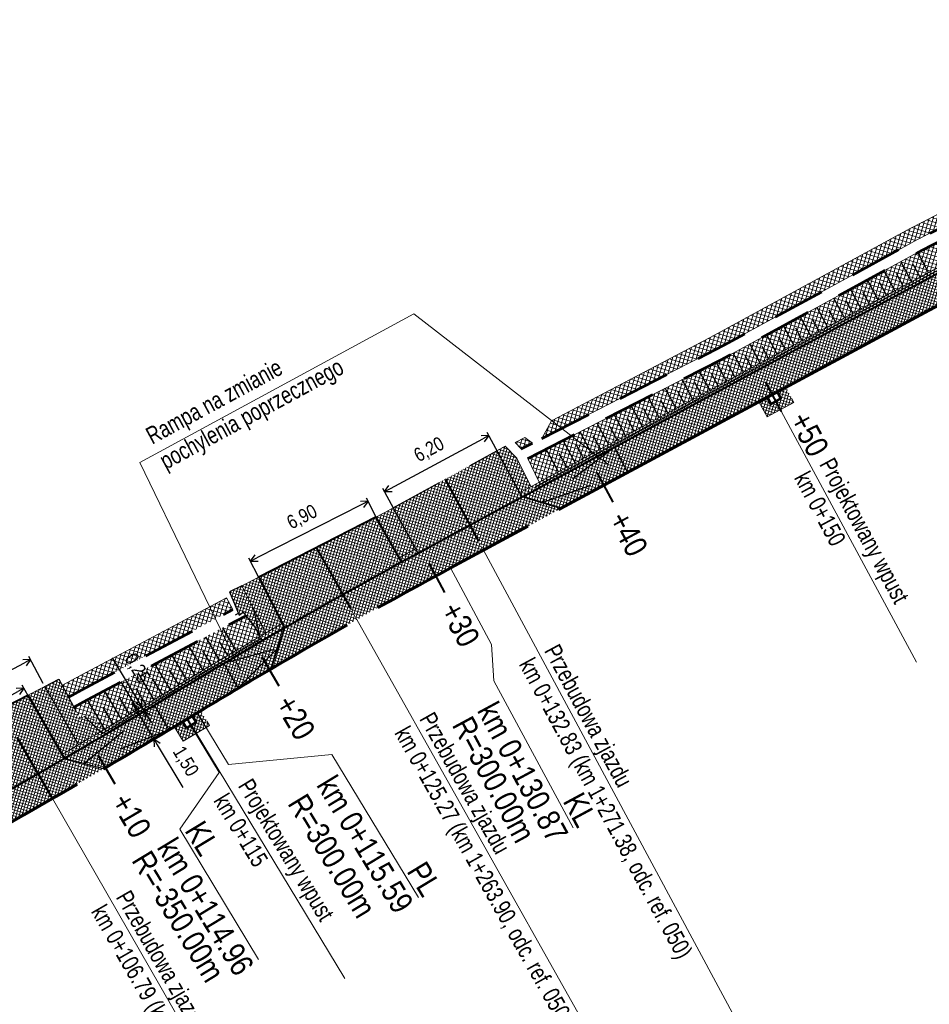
# Model space of a CAD drawing. Header units: metres. Extents: x 7437418 to 7437771, y 5556617 to 5556935.
# Tile 4 of 7: x 7437612 to 7437660, y 5556718 to 5556770. Entities that reach past the tile are written whole.
import ezdxf

# ---------------------------------------------------------------- set-up
doc = ezdxf.new("R2010")
doc.units = ezdxf.units.M
doc.header["$MEASUREMENT"] = 0
for name, pattern in [('DGN Style 2', [4.597421, 2.758453, -1.838968]), ('DGN Style 3', [6.436389, 4.597421, -1.838968]), ('DGN Style 4', [7.360471, 3.677937, -1.838968, 0.004597, -1.838968])]:
    doc.linetypes.add(name, pattern=pattern)
doc.layers.get('0').update_dxf_attribs({"color": 250})
for name, color, linetype, lineweight in [('!!_robocza', 2, 'Continuous', 30), ('D_balustrada', 6, 'Continuous', 30), ('D_kilometraz', 1, 'Continuous', 40), ('D_krawedz swobodna jezdni', 7, 'DGN Style 2', 30), ('D_kraweznik', 7, 'Continuous', 70), ('D_kraweznik obnizony', 7, 'DGN Style 3', 70), ('D_obrzeze', 7, 'Continuous', 40), ('D_odwodnienie liniowe_wpust', 5, 'Continuous', 53), ('D_opis trasy', 7, 'Continuous', 13), ('D_opisy', 7, 'Continuous', 13), ('D_osie', 1, 'DGN Style 4', 40), ('D_plantowanie', 102, 'DGN Style 2', 30), ('D_pobocze', 7, 'Continuous', 13), ('D_rampa', 7, 'DGN Style 2', 30), ('D_sciek kolejowy', 5, 'DGN Style 2', 53), ('D_skarpa umocnienie', 9, 'Continuous', 0), ('D_skarpa-symbol', 7, 'Continuous', 30), ('D_wymiary', 7, 'Continuous', 13), ('D_zakres', 7, 'DGN Style 2', 13), ('DS_chodniki', 4, 'Continuous', 0), ('DS_nawierzchnia bitumiczna odtworzenie', 252, 'Continuous', 0), ('DS_pobocze', 1, 'Continuous', 0), ('DS_zjazdy kostka', 30, 'Continuous', 0), ('DS_zjazdy kruszywo', 2, 'Continuous', 0)]:
    doc.layers.add(name, color=color, linetype=linetype, lineweight=lineweight)
doc.layers.add('DS_niwelowanie', color=7, linetype='Continuous', lineweight=0, true_color=0x009c00)
doc.styles.add('ROMANS', font='arial.ttf', dxfattribs={"width": 0.8})
doc.styles.get("Standard").update_dxf_attribs({"font": 'txt.shx', "width": 0.75})
doc.styles.add('Style-Arial Narrow', font='ARIALN.TTF')
doc.dimstyles.new('1-500', dxfattribs={"dimscale": 10, "dimtxt": 0.1, "dimasz": 0.07, "dimexe": 0, "dimexo": 0, "dimgap": 0.05, "dimtad": 1, "dimdec": 1, "dimzin": 0, "dimtxsty": 'ROMANS', "dimcen": 0.1, "dimclrt": 256, "dimadec": 0, "dimazin": 0, "dimtfac": 0.666667, "dimtdec": 1, "dimtofl": 0, "dimtmove": 1, "dimatfit": 2, "dimfxl": 1, "dimtolj": 1, "dimtzin": 0, "dimarcsym": 0})

# ---------------------------------------------------------------- blocks, each defined once
blk = doc.blocks.new('TerminatorOpen')
at = {"color": 0, "linetype": 'ByBlock', "lineweight": -2}
for q in [(-1, 0.5), (-1, 0), (-1, -0.5)]:
    blk.add_line((0, 0), q, dxfattribs=at)
blk = doc.blocks.new('*D3')
at = {"layer": 'D_wymiary', "color": 0, "lineweight": -2}
for p, q in [((7437618.546, 5556733.961), (7437618.361, 5556734.27)), ((7437618.676, 5556733.619), (7437618.576, 5556733.559)), ((7437618.731, 5556733.652), (7437619.501, 5556732.365)), ((7437619.447, 5556732.332), (7437619.347, 5556732.272)), ((7437619.686, 5556732.056), (7437621.022, 5556729.825))]:
    blk.add_line(p, q, dxfattribs=at)
at = {"layer": 'Defpoints', "color": 0}
for p in [(7437618.731, 5556733.652), (7437618.831, 5556733.712), (7437619.601, 5556732.425)]:
    blk.add_point(p, dxfattribs=at)
at = {"layer": 'D_wymiary', "color": 0, "lineweight": -2, "xscale": 0.36, "yscale": 0.36, "zscale": 0.36}
for p, rotation in [((7437618.731, 5556733.652), 300.9093945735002), ((7437619.501, 5556732.365), 120.9093945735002)]:
    blk.add_blockref('TerminatorOpen', p, dxfattribs=dict(at, rotation=rotation))
at = {"layer": 'D_wymiary', "insert": (7437621.138, 5556731.174), "char_height": 0.72, "attachment_point": 5, "rotation": 300.9094, "style": 'Style-Arial Narrow'}
blk.add_mtext('1,50', dxfattribs=at)
blk = doc.blocks.new('*D7')
at = {"layer": 'D_wymiary', "color": 0, "lineweight": -2}
for p, q in [((7437618.704, 5556734.347), (7437617.349, 5556736.606)), ((7437618.853, 5556734.016), (7437618.735, 5556733.946)), ((7437618.981, 5556733.802), (7437618.864, 5556733.732)), ((7437619.018, 5556733.824), (7437618.89, 5556734.039)), ((7437619.203, 5556733.515), (7437619.389, 5556733.207))]:
    blk.add_line(p, q, dxfattribs=at)
at = {"layer": 'Defpoints', "color": 0}
for p in [(7437619.007, 5556734.109), (7437619.018, 5556733.824), (7437619.136, 5556733.895)]:
    blk.add_point(p, dxfattribs=at)
at = {"layer": 'D_wymiary', "color": 0, "lineweight": -2, "xscale": 0.36, "yscale": 0.36, "zscale": 0.36}
for p, rotation in [((7437618.89, 5556734.039), 300.9678486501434), ((7437619.018, 5556733.824), 120.9678486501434)]:
    blk.add_blockref('TerminatorOpen', p, dxfattribs=dict(at, rotation=rotation))
at = {"layer": 'D_wymiary', "insert": (7437618.609, 5556736.046), "char_height": 0.72, "attachment_point": 5, "rotation": 300.9678, "style": 'Style-Arial Narrow'}
blk.add_mtext('0,25', dxfattribs=at)
blk = doc.blocks.new('*D9')
at = {"layer": 'D_wymiary', "color": 0, "lineweight": -2}
for p, q in [((7437631.179, 5556743.903), (7437630.639, 5556744.965)), ((7437630.4, 5556744.641), (7437624.892, 5556741.84)), ((7437625.029, 5556740.775), (7437624.489, 5556741.837))]:
    blk.add_line(p, q, dxfattribs=at)
at = {"layer": 'Defpoints', "color": 0}
for p in [(7437631.261, 5556743.743), (7437624.571, 5556741.676), (7437625.111, 5556740.615)]:
    blk.add_point(p, dxfattribs=at)
at = {"layer": 'D_wymiary', "color": 0, "lineweight": -2, "xscale": 0.36, "yscale": 0.36, "zscale": 0.36}
for p, rotation in [((7437630.721, 5556744.805), 26.9605291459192), ((7437624.571, 5556741.676), 206.9605291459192)]:
    blk.add_blockref('TerminatorOpen', p, dxfattribs=dict(at, rotation=rotation))
at = {"layer": 'D_wymiary', "insert": (7437627.287, 5556743.947), "char_height": 0.72, "attachment_point": 5, "rotation": 26.9605, "style": 'Style-Arial Narrow'}
blk.add_mtext('6,90', dxfattribs=at)
blk = doc.blocks.new('*D10')
at = {"layer": 'D_wymiary', "color": 0, "lineweight": -2}
for p, q in [((7437631.9, 5556745.48), (7437636.72, 5556748.076)), ((7437637.505, 5556747.379), (7437636.952, 5556748.405)), ((7437632.05, 5556744.441), (7437631.497, 5556745.468))]:
    blk.add_line(p, q, dxfattribs=at)
at = {"layer": 'Defpoints', "color": 0}
for p in [(7437637.037, 5556748.247), (7437637.59, 5556747.22), (7437632.135, 5556744.283)]:
    blk.add_point(p, dxfattribs=at)
at = {"layer": 'D_wymiary', "color": 0, "lineweight": -2, "xscale": 0.36, "yscale": 0.36, "zscale": 0.36}
for p, rotation in [((7437637.037, 5556748.247), 28.30396688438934), ((7437631.583, 5556745.309), 208.3039668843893)]:
    blk.add_blockref('TerminatorOpen', p, dxfattribs=dict(at, rotation=rotation))
at = {"layer": 'D_wymiary', "insert": (7437633.934, 5556747.476), "char_height": 0.72, "attachment_point": 5, "rotation": 28.304, "style": 'Style-Arial Narrow'}
blk.add_mtext('6,20', dxfattribs=at)
blk = doc.blocks.new('*D11')
at = {"layer": 'D_wymiary', "color": 0, "lineweight": -2}
for p, q in [((7437612.925, 5556734.621), (7437612.622, 5556735.178)), ((7437610.268, 5556733.69), (7437612.392, 5556734.847)), ((7437610.169, 5556733.119), (7437609.865, 5556733.676))]:
    blk.add_line(p, q, dxfattribs=at)
at = {"layer": 'Defpoints', "color": 0}
for p in [(7437612.708, 5556735.019), (7437613.011, 5556734.463), (7437610.255, 5556732.961)]:
    blk.add_point(p, dxfattribs=at)
at = {"layer": 'D_wymiary', "color": 0, "lineweight": -2, "xscale": 0.36, "yscale": 0.36, "zscale": 0.36}
for p, rotation in [((7437612.708, 5556735.019), 28.57741465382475), ((7437609.952, 5556733.518), 208.5774146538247)]:
    blk.add_blockref('TerminatorOpen', p, dxfattribs=dict(at, rotation=rotation))
at = {"layer": 'D_wymiary', "insert": (7437610.982, 5556734.908), "char_height": 0.72, "attachment_point": 5, "rotation": 28.5774, "style": 'Style-Arial Narrow'}
blk.add_mtext('3.15', dxfattribs=at)
blk = doc.blocks.new('*D14')
at = {"layer": 'D_wymiary', "color": 0, "lineweight": -2}
for p, q in [((7437613.715, 5556735.27), (7437612.972, 5556736.682)), ((7437608.82, 5556734.294), (7437612.737, 5556736.355)), ((7437609.161, 5556732.874), (7437608.418, 5556734.286))]:
    blk.add_line(p, q, dxfattribs=at)
at = {"layer": 'Defpoints', "color": 0}
for p in [(7437613.056, 5556736.523), (7437613.799, 5556735.11), (7437609.245, 5556732.714)]:
    blk.add_point(p, dxfattribs=at)
at = {"layer": 'D_wymiary', "color": 0, "lineweight": -2, "xscale": 0.36, "yscale": 0.36, "zscale": 0.36}
for p, rotation in [((7437613.056, 5556736.523), 27.75115635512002), ((7437608.502, 5556734.127), 207.75115635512)]:
    blk.add_blockref('TerminatorOpen', p, dxfattribs=dict(at, rotation=rotation))
at = {"layer": 'D_wymiary', "insert": (7437610.41, 5556736.026), "char_height": 0.72, "attachment_point": 5, "rotation": 27.7512, "style": 'Style-Arial Narrow'}
blk.add_mtext('5,15', dxfattribs=at)

msp = doc.modelspace()

# ---------------------------------------------------------------- hatches: boundary and pattern name
at = {"layer": 'D_skarpa umocnienie'}
h = msp.add_hatch(dxfattribs=at)
h.set_pattern_fill('CROSSHATCH', color=256, style=0, pattern_type=2)
h.set_pattern_definition([(73.46674, (7437663.61192, 5556760.94386), (-0.191731, 0.0569144), []), (343.46675, (7437663.61192, 5556760.94386), (0.0569144, 0.191731), [])])
h.paths.add_polyline_path([(7437669.775, 5556764.572), (7437669.359, 5556764.349), (7437659.122, 5556759.106), (7437658.67, 5556758.863), (7437649.01, 5556753.593), (7437648.583, 5556753.36), (7437640.323, 5556749.023), (7437639.812, 5556748.094), (7437648.91, 5556752.741), (7437649.345, 5556752.978), (7437659.003, 5556758.248), (7437659.447, 5556758.485), (7437669.684, 5556763.729), (7437670.117, 5556763.962), (7437677.065, 5556768.025), (7437676.733, 5556768.641)])
h = msp.add_hatch(dxfattribs=at)
h.set_pattern_fill('CROSSHATCH', color=256, style=0, pattern_type=2)
h.set_pattern_definition([(73.46674, (7437663.94179, 5556759.0809), (-0.191731, 0.0569144), []), (343.46675, (7437663.94179, 5556759.0809), (0.0569144, 0.191731), [])])
h.paths.add_polyline_path([(7437670.411, 5556763.438), (7437669.963, 5556763.198), (7437659.725, 5556757.954), (7437659.288, 5556757.72), (7437649.633, 5556752.451), (7437649.19, 5556752.21), (7437639.075, 5556747.044), (7437639.68, 5556745.808), (7437677.935, 5556766.41), (7437677.35, 5556767.496)])
h = msp.add_hatch(dxfattribs=at)
h.set_pattern_fill('CROSSHATCH', color=256, style=0, pattern_type=2)
h.set_pattern_definition([(73.467, (7437638.9123, 5556747.80542), (-0.19173, 0.056914), []), (343.467, (7437638.9123, 5556747.80542), (0.056914, 0.19173), [])])
h.paths.add_polyline_path([(7437638.921, 5556748.147), (7437638.412, 5556747.885), (7437638.736, 5556747.545), (7437639.318, 5556747.842)])
h = msp.add_hatch(dxfattribs=at)
h.set_pattern_fill('CROSSHATCH', color=256, style=0, pattern_type=2)
h.set_pattern_definition([(73.4667, (7437620.09545, 5556737.53504), (-0.191731, 0.0569144), []), (343.4667, (7437620.09545, 5556737.53504), (0.0569144, 0.191731), [])])
h.paths.add_polyline_path([(7437615.739, 5556734.942), (7437623.64, 5556739.135), (7437623.312, 5556739.753), (7437615.405, 5556735.557), (7437614.717, 5556735.173), (7437615.047, 5556734.556)])
h = msp.add_hatch(dxfattribs=at)
h.set_pattern_fill('CROSSHATCH', color=256, style=0, pattern_type=2)
h.set_pattern_definition([(73.4667, (7437617.34012, 5556734.04697), (-0.191731, 0.0569144), []), (343.4667, (7437617.34012, 5556734.04697), (0.0569144, 0.191731), [])])
h.paths.add_polyline_path([(7437616.951, 5556732.885, 0.002825), (7437620.327, 5556734.905), (7437620.865, 5556735.231, -0.004031), (7437625.046, 5556737.719), (7437624.844, 5556738.152), (7437624.318, 5556738.816), (7437616.026, 5556734.415), (7437615.33, 5556734.027), (7437615.646, 5556733.437), (7437615.866, 5556733.554), (7437616.087, 5556733.672)])
at = {"layer": 'DS_chodniki'}
h = msp.add_hatch(dxfattribs=at)
h.set_pattern_fill('CROSSHATCH', color=256, style=0, pattern_type=2)
h.set_pattern_definition([(73.46674, (7437667.05196, 5556759.3903), (-0.1437982, 0.0426858), []), (343.46675, (7437667.05196, 5556759.3903), (0.0426858, 0.1437982), [])])
h.paths.add_polyline_path([(7437684.009, 5556769.397), (7437638.768, 5556745.033), (7437640.8, 5556744.423), (7437651.173, 5556750.01), (7437651.613, 5556750.247), (7437652.141, 5556750.531), (7437652.582, 5556750.768), (7437678.765, 5556764.869, 0.109552)])
h = msp.add_hatch(dxfattribs=at)
h.set_pattern_fill('CROSSHATCH', color=256, style=0, pattern_type=2)
h.set_pattern_definition([(73.4667, (7437618.72643, 5556732.85303), (-0.1437982, 0.0426858), []), (343.4667, (7437618.72643, 5556732.85303), (0.0426858, 0.1437982), [])])
h.paths.add_polyline_path([(7437621.772, 5556733.735, -0.003761), (7437625.649, 5556736.045), (7437626.346, 5556738.186, 0.005157), (7437620.995, 5556735.017), (7437620.457, 5556734.691, -0.004697), (7437614.826, 5556731.35), (7437616.872, 5556730.808, 0.00345), (7437621.022, 5556733.28), (7437621.234, 5556733.409), (7437621.267, 5556733.428), (7437621.523, 5556733.584)])
at = {"layer": 'DS_nawierzchnia bitumiczna odtworzenie'}
h = msp.add_hatch(dxfattribs=at)
h.set_pattern_fill('CROSSHATCH', color=256, style=0, pattern_type=2)
h.set_pattern_definition([(73.467, (7437651.7293, 5556749.65861), (-0.143798, 0.042686), []), (343.467, (7437651.7293, 5556749.65861), (0.042686, 0.143798), [])])
h.paths.add_polyline_path([(7437652.141, 5556750.531), (7437652.331, 5556750.179), (7437651.803, 5556749.895), (7437651.613, 5556750.247), (7437651.173, 5556750.01), (7437651.6, 5556749.217), (7437653.008, 5556749.976), (7437652.582, 5556750.768)])
h = msp.add_hatch(dxfattribs=at)
h.set_pattern_fill('CROSSHATCH', color=256, style=0, pattern_type=2)
h.set_pattern_definition([(73.467, (7437622.13921, 5556733.07704), (-0.143798, 0.042686), []), (343.467, (7437622.13921, 5556733.07704), (0.042686, 0.143798), [])])
h.paths.add_polyline_path([(7437620.582, 5556733.014), (7437621.049, 5556732.244), (7437622.417, 5556733.073), (7437621.951, 5556733.843, 0.000174), (7437621.772, 5556733.735), (7437621.523, 5556733.584), (7437621.523, 5556733.584), (7437621.731, 5556733.242), (7437621.217, 5556732.931), (7437621.01, 5556733.273), (7437621.01, 5556733.273, -0.000357)])
at = {"layer": 'DS_niwelowanie'}
h = msp.add_hatch(dxfattribs=at)
h.set_pattern_fill('CROSSHATCH', color=256, style=0, pattern_type=2)
h.set_pattern_definition([(73.467, (7437624.73887, 5556738.88481), (-0.143798, 0.042686), []), (343.467, (7437624.73887, 5556738.88481), (0.042686, 0.143798), [])])
h.paths.add_polyline_path([(7437625.367, 5556737.907), (7437624.106, 5556740.385), (7437623.471, 5556740.06), (7437623.98, 5556738.84), (7437624.176, 5556738.995), (7437624.844, 5556738.152), (7437625.046, 5556737.719, -0.000308)])
h = msp.add_hatch(dxfattribs=at)
h.set_pattern_fill('CROSSHATCH', color=256, style=0, pattern_type=2)
h.set_pattern_definition([(73.467, (7437615.52929, 5556732.68103), (-0.143798, 0.042686), []), (343.467, (7437615.52929, 5556732.68103), (0.042686, 0.143798), [])])
h.paths.add_polyline_path([(7437616.951, 5556732.885), (7437616.087, 5556733.672), (7437615.646, 5556733.437), (7437614.546, 5556735.493), (7437613.799, 5556735.11), (7437615.564, 5556732.07, 0.001155)])
at = {"layer": 'DS_pobocze'}
h = msp.add_hatch(dxfattribs=at)
h.set_pattern_fill('CROSSHATCH', color=256, style=0, pattern_type=2)
h.set_pattern_definition([(73.46674, (7437668.93906, 5556761.49754), (-0.1437982, 0.0426858), []), (343.46675, (7437668.93906, 5556761.49754), (0.0426858, 0.1437982), [])])
h.paths.add_polyline_path([(7437638.768, 5556745.033), (7437684.009, 5556769.397), (7437683.89, 5556769.617), (7437679.419, 5556767.209), (7437678.979, 5556766.972), (7437678.538, 5556766.734), (7437678.098, 5556766.497), (7437677.658, 5556766.26), (7437677.218, 5556766.023), (7437676.777, 5556765.786), (7437676.337, 5556765.549), (7437675.897, 5556765.312), (7437675.457, 5556765.075), (7437675.017, 5556764.838), (7437674.576, 5556764.601), (7437674.136, 5556764.364), (7437673.696, 5556764.127), (7437673.256, 5556763.89), (7437672.815, 5556763.652), (7437672.375, 5556763.415), (7437671.935, 5556763.178), (7437671.495, 5556762.941), (7437671.055, 5556762.704), (7437670.614, 5556762.467), (7437670.174, 5556762.23), (7437669.734, 5556761.993), (7437669.294, 5556761.756), (7437668.853, 5556761.519), (7437668.413, 5556761.282), (7437667.973, 5556761.045), (7437667.533, 5556760.808), (7437667.093, 5556760.571), (7437666.652, 5556760.333), (7437666.212, 5556760.096), (7437665.772, 5556759.859), (7437665.332, 5556759.622), (7437664.891, 5556759.385), (7437664.451, 5556759.148), (7437664.011, 5556758.911), (7437663.571, 5556758.674), (7437663.131, 5556758.437), (7437662.69, 5556758.2), (7437662.25, 5556757.963), (7437661.81, 5556757.726), (7437661.37, 5556757.489), (7437660.929, 5556757.251), (7437660.489, 5556757.014), (7437660.049, 5556756.777), (7437659.609, 5556756.54), (7437659.169, 5556756.303), (7437658.728, 5556756.066), (7437658.288, 5556755.829), (7437657.848, 5556755.592), (7437657.408, 5556755.355), (7437656.967, 5556755.118), (7437656.527, 5556754.881), (7437656.087, 5556754.644), (7437655.647, 5556754.407), (7437655.207, 5556754.169), (7437654.766, 5556753.932), (7437654.326, 5556753.695), (7437653.886, 5556753.458), (7437653.446, 5556753.221), (7437653.005, 5556752.984), (7437652.565, 5556752.747), (7437652.125, 5556752.51), (7437651.685, 5556752.273), (7437651.245, 5556752.036), (7437650.804, 5556751.799), (7437650.364, 5556751.562), (7437649.924, 5556751.325), (7437649.484, 5556751.088), (7437649.043, 5556750.85), (7437648.603, 5556750.613), (7437648.163, 5556750.376), (7437647.723, 5556750.139), (7437647.283, 5556749.902), (7437646.842, 5556749.665), (7437646.402, 5556749.428), (7437645.962, 5556749.191), (7437645.522, 5556748.954), (7437645.081, 5556748.717), (7437644.641, 5556748.48), (7437644.201, 5556748.243), (7437643.761, 5556748.006), (7437643.321, 5556747.768), (7437642.88, 5556747.531), (7437642.44, 5556747.294), (7437642, 5556747.057), (7437641.56, 5556746.82), (7437641.119, 5556746.583), (7437640.679, 5556746.346), (7437639.24, 5556745.571), (7437638.65, 5556745.253)])
h = msp.add_hatch(dxfattribs=at)
h.set_pattern_fill('CROSSHATCH', color=256, style=0, pattern_type=2)
h.set_pattern_definition([(73.467, (7437638.46853, 5556745.9911), (-0.143798, 0.042686), []), (343.467, (7437638.46853, 5556745.9911), (0.042686, 0.143798), [])])
h.paths.add_polyline_path([(7437638.512, 5556747.055), (7437637.903, 5556747.694), (7437637.465, 5556747.453), (7437638.65, 5556745.253), (7437639.24, 5556745.571)])
h = msp.add_hatch(dxfattribs=at)
h.set_pattern_fill('CROSSHATCH', color=256, style=0, pattern_type=2)
h.set_pattern_definition([(73.467, (7437632.11164, 5556742.76442), (-0.143798, 0.042686), []), (343.467, (7437632.11164, 5556742.76442), (0.042686, 0.143798), [])])
h.paths.add_polyline_path([(7437632.338, 5556741.846, -0.00082), (7437633.206, 5556742.319), (7437632.038, 5556744.461), (7437631.6, 5556744.22), (7437631.127, 5556743.978)])
h = msp.add_hatch(dxfattribs=at)
h.set_pattern_fill('CROSSHATCH', color=256, style=0, pattern_type=2)
h.set_pattern_definition([(73.467, (7437632.68367, 5556741.9219), (-0.143798, 0.042686), []), (343.467, (7437632.68367, 5556741.9219), (0.042686, 0.143798), [])])
h.paths.add_polyline_path([(7437632.461, 5556741.628, -0.000817), (7437633.326, 5556742.1), (7437633.326, 5556742.1), (7437633.206, 5556742.319, 0.00082), (7437632.338, 5556741.846)])
h = msp.add_hatch(dxfattribs=at)
h.set_pattern_fill('CROSSHATCH', color=256, style=0, pattern_type=2)
h.set_pattern_definition([(73.467, (7437625.4091, 5556738.72291), (-0.143798, 0.042686), []), (343.467, (7437625.4091, 5556738.72291), (0.042686, 0.143798), [])])
h.paths.add_polyline_path([(7437626.233, 5556738.409), (7437624.996, 5556740.841), (7437624.106, 5556740.385), (7437625.367, 5556737.907, -0.00083)])
h = msp.add_hatch(dxfattribs=at)
h.set_pattern_fill('CROSSHATCH', color=256, style=0, pattern_type=2)
h.set_pattern_definition([(73.4667, (7437615.63495, 5556731.96676), (-0.1437982, 0.0426858), []), (343.4667, (7437615.63495, 5556731.96676), (0.0426858, 0.1437982), [])])
h.paths.add_polyline_path([(7437620.457, 5556734.691), (7437620.995, 5556735.017, -0.005157), (7437626.346, 5556738.186), (7437626.233, 5556738.409, 0.005168), (7437620.865, 5556735.231), (7437620.327, 5556734.905, -0.004697), (7437614.7, 5556731.566), (7437614.826, 5556731.35, 0.004697)])
h = msp.add_hatch(dxfattribs=at)
h.set_pattern_fill('CROSSHATCH', color=256, style=0, pattern_type=2)
h.set_pattern_definition([(73.467, (7437614.97035, 5556732.49711), (-0.143798, 0.042686), []), (343.467, (7437614.97035, 5556732.49711), (0.042686, 0.143798), [])])
h.paths.add_polyline_path([(7437614.7, 5556731.566, 0.000718), (7437615.564, 5556732.07), (7437613.799, 5556735.11), (7437612.907, 5556734.654)])
at = {"layer": 'DS_zjazdy kostka'}
h = msp.add_hatch(dxfattribs=at)
h.set_pattern_fill('CROSSHATCH', color=256, style=0, pattern_type=2)
h.set_pattern_definition([(73.467, (7437638.11537, 5556743.85993), (-0.143798, 0.042686), []), (343.467, (7437638.11537, 5556743.85993), (0.042686, 0.143798), [])])
h.paths.add_polyline_path([(7437636.758, 5556742.247), (7437640.8, 5556744.423), (7437638.768, 5556745.033), (7437636.047, 5556743.567)])
h = msp.add_hatch(dxfattribs=at)
h.set_pattern_fill('CROSSHATCH', color=256, style=0, pattern_type=2)
h.set_pattern_definition([(73.4667, (7437629.82497, 5556741.43704), (-0.143798, 0.042686), []), (343.4667, (7437629.82497, 5556741.43704), (0.042686, 0.143798), [])])
h.paths.add_polyline_path([(7437629.394, 5556739.925, -0.002909), (7437632.461, 5556741.628), (7437632.338, 5556741.846), (7437631.127, 5556743.978), (7437628.01, 5556742.383)])
h = msp.add_hatch(dxfattribs=at)
h.set_pattern_fill('CROSSHATCH', color=256, style=0, pattern_type=2)
h.set_pattern_definition([(73.4667, (7437630.95998, 5556740.0536), (-0.1437982, 0.0426858), []), (343.4667, (7437630.95998, 5556740.0536), (0.0426858, 0.1437982), [])])
h.paths.add_polyline_path([(7437630.13, 5556738.618, -0.004664), (7437635.032, 5556741.317), (7437636.758, 5556742.247), (7437636.047, 5556743.567), (7437634.321, 5556742.638, 0.004664), (7437629.394, 5556739.925)])
h = msp.add_hatch(dxfattribs=at)
h.set_pattern_fill('CROSSHATCH', color=256, style=0, pattern_type=2)
h.set_pattern_definition([(73.4667, (7437627.60358, 5556740.15924), (-0.143798, 0.042686), []), (343.4667, (7437627.60358, 5556740.15924), (0.042686, 0.143798), [])])
h.paths.add_polyline_path([(7437626.346, 5556738.186, -0.002909), (7437629.394, 5556739.925), (7437628.01, 5556742.383), (7437624.996, 5556740.841), (7437626.233, 5556738.409)])
h = msp.add_hatch(dxfattribs=at)
h.set_pattern_fill('CROSSHATCH', color=256, style=0, pattern_type=2)
h.set_pattern_definition([(73.4667, (7437628.31847, 5556738.4013), (-0.143798, 0.042686), []), (343.4667, (7437628.31847, 5556738.4013), (0.042686, 0.143798), [])])
h.paths.add_polyline_path([(7437626.346, 5556738.186), (7437625.649, 5556736.045, -0.004306), (7437630.13, 5556738.618), (7437629.394, 5556739.925, 0.002909)])
h = msp.add_hatch(dxfattribs=at)
h.set_pattern_fill('CROSSHATCH', color=256, style=0, pattern_type=2)
h.set_pattern_definition([(73.4667, (7437612.66252, 5556731.68678), (-0.143798, 0.042686), []), (343.4667, (7437612.66252, 5556731.68678), (0.042686, 0.143798), [])])
h.paths.add_polyline_path([(7437614.826, 5556731.35), (7437612.907, 5556734.654), (7437610.73, 5556733.54), (7437610.119, 5556733.2), (7437612.071, 5556729.767, 0.002279)])
h = msp.add_hatch(dxfattribs=at)
h.set_pattern_fill('CROSSHATCH', color=256, style=0, pattern_type=2)
h.set_pattern_definition([(73.467, (7437613.97886, 5556729.85095), (-0.143798, 0.042686), []), (343.467, (7437613.97886, 5556729.85095), (0.042686, 0.143798), [])])
h.paths.add_polyline_path([(7437614.198, 5556729.255, 0.002209), (7437616.872, 5556730.808), (7437614.826, 5556731.35, -0.00114), (7437613.45, 5556730.556)])
h = msp.add_hatch(dxfattribs=at)
h.set_pattern_fill('CROSSHATCH', color=256, style=0, pattern_type=2)
h.set_pattern_definition([(73.467, (7437612.971, 5556729.04775), (-0.143798, 0.042686), []), (343.467, (7437612.971, 5556729.04775), (0.042686, 0.143798), [])])
h.paths.add_polyline_path([(7437612.071, 5556729.767), (7437611.51, 5556727.726, 0.002209), (7437614.198, 5556729.255), (7437613.45, 5556730.556, -0.00114)])
at = {"layer": 'DS_zjazdy kruszywo'}
h = msp.add_hatch(dxfattribs=at)
h.set_pattern_fill('CROSSHATCH', color=256, style=0, pattern_type=2)
h.set_pattern_definition([(73.467, (7437636.58618, 5556745.90512), (-0.143798, 0.042686), []), (343.467, (7437636.58618, 5556745.90512), (0.042686, 0.143798), [])])
h.paths.add_polyline_path([(7437637.465, 5556747.453), (7437634.758, 5556745.961), (7437636.047, 5556743.567), (7437638.768, 5556745.033), (7437638.65, 5556745.253)])
h = msp.add_hatch(dxfattribs=at)
h.set_pattern_fill('CROSSHATCH', color=256, style=0, pattern_type=2)
h.set_pattern_definition([(73.467, (7437633.89673, 5556744.44689), (-0.143798, 0.042686), []), (343.467, (7437633.89673, 5556744.44689), (0.042686, 0.143798), [])])
h.paths.add_polyline_path([(7437633.326, 5556742.1, -0.000938), (7437634.321, 5556742.638), (7437636.047, 5556743.567), (7437634.758, 5556745.961), (7437632.038, 5556744.461), (7437633.206, 5556742.319), (7437633.326, 5556742.1)])

# ---------------------------------------------------------------- linework, layer by layer
at = {"layer": '!!_robocza'}
msp.add_line((7437623.781, 5556738.87), (7437623.933, 5556738.952), dxfattribs=at)
at = {"layer": 'D_balustrada', "ltscale": 0.1}
for p, q in [((7437625.099, 5556737.605), (7437624.736, 5556739.146)), ((7437616.811, 5556732.657), (7437615.866, 5556733.554))]:
    msp.add_line(p, q, dxfattribs=at)
at = {"layer": 'D_balustrada', "ltscale": 0.1, "flags": 128}
msp.add_lwpolyline([(7437639.515, 5556745.577), (7437678.586, 5556766.618), (7437680.3, 5556767.683)], dxfattribs=at)
msp.add_lwpolyline([(7437616.811, 5556732.657, 0.002994), (7437620.392, 5556734.798), (7437620.93, 5556735.124, -0.004021), (7437625.099, 5556737.605)], format="xyb", dxfattribs=at)
at = {"layer": 'D_kilometraz', "flags": 128}
for points in [[(7437652.351, 5556749.509), (7437651.522, 5556751.049)], [(7437643.547, 5556744.767), (7437642.717, 5556746.308)], [(7437634.746, 5556740.026), (7437633.911, 5556741.564)], [(7437626.065, 5556735.13), (7437625.18, 5556736.639)], [(7437617.479, 5556730.004), (7437616.593, 5556731.514)]]:
    msp.add_lwpolyline(points, dxfattribs=at)
at = {"layer": 'D_krawedz swobodna jezdni'}
for p, q in [((7437632.038, 5556744.461), (7437637.465, 5556747.453)), ((7437637.465, 5556747.453), (7437638.768, 5556745.033)), ((7437640.8, 5556744.423), (7437638.768, 5556745.033)), ((7437632.038, 5556744.461), (7437633.326, 5556742.1)), ((7437625.649, 5556736.045), (7437626.346, 5556738.186)), ((7437616.872, 5556730.808), (7437614.826, 5556731.35))]:
    msp.add_line(p, q, dxfattribs=at)
at = {"layer": 'D_kraweznik'}
for p, q in [((7437640.8, 5556744.423), (7437678.765, 5556764.869)), ((7437621.234, 5556733.409), (7437621.772, 5556733.735))]:
    msp.add_line(p, q, dxfattribs=at)
at = {"layer": 'D_kraweznik', "extrusion": (0, 0, -1)}
msp.add_arc((-7437777.277, 5556477.184), 300, 58.77848, 59.64038, dxfattribs=at)
at = {"layer": 'D_kraweznik'}
msp.add_arc((7437439.812, 5557032.718), 350, 300.39004, 301.22152, dxfattribs=at)
at = {"layer": 'D_kraweznik obnizony'}
msp.add_line((7437635.032, 5556741.317), (7437640.8, 5556744.423), dxfattribs=at)
at = {"layer": 'D_kraweznik obnizony', "extrusion": (0, 0, -1)}
msp.add_arc((-7437777.277, 5556477.184), 300, 59.64038, 61.69603, dxfattribs=at)
at = {"layer": 'D_kraweznik obnizony'}
msp.add_arc((7437439.812, 5557032.718), 350, 299.37761, 300.39004, dxfattribs=at)
at = {"layer": 'D_obrzeze'}
for p, q in [((7437634.321, 5556742.638), (7437684.009, 5556769.397)), ((7437631.127, 5556743.978), (7437624.996, 5556740.841)), ((7437631.127, 5556743.978), (7437632.461, 5556741.628)), ((7437624.996, 5556740.841), (7437626.346, 5556738.186)), ((7437612.907, 5556734.654), (7437614.826, 5556731.35)), ((7437620.457, 5556734.691), (7437620.995, 5556735.017))]:
    msp.add_line(p, q, dxfattribs=at)
at = {"layer": 'D_obrzeze', "flags": 128}
msp.add_lwpolyline([(7437610.119, 5556733.2), (7437610.73, 5556733.54), (7437612.907, 5556734.654)], dxfattribs=at)
at = {"layer": 'D_obrzeze', "extrusion": (0, 0, -1)}
msp.add_arc((-7437777.277, 5556477.184), 301.5, 58.77848, 61.69603, dxfattribs=at)
at = {"layer": 'D_obrzeze'}
msp.add_arc((7437439.812, 5557032.718), 348.5, 298.39337, 301.22152, dxfattribs=at)
at = {"layer": 'D_odwodnienie liniowe_wpust', "flags": 128}
for points in [[(7437651.803, 5556749.895), (7437652.331, 5556750.179), (7437652.141, 5556750.531), (7437651.613, 5556750.247), (7437651.803, 5556749.895)], [(7437621.217, 5556732.931), (7437621.731, 5556733.242), (7437621.523, 5556733.584), (7437621.01, 5556733.273), (7437621.217, 5556732.931)]]:
    msp.add_lwpolyline(points, close=True, dxfattribs=at)
at = {"layer": 'D_opis trasy'}
for p, q in [((7437637.31, 5556735.412), (7437637.188, 5556737.313)), ((7437623.41, 5556731.032), (7437628.823, 5556731.559)), ((7437622.924, 5556730.62), (7437620.867, 5556727.643))]:
    msp.add_line(p, q, dxfattribs=at)
at = {"layer": 'D_opis trasy', "flags": 128}
for points in [[(7437635.032, 5556741.317), (7437637.188, 5556737.313)], [(7437637.31, 5556735.412), (7437641.455, 5556727.714)], [(7437621.772, 5556733.735), (7437623.41, 5556731.032)], [(7437621.234, 5556733.409), (7437622.924, 5556730.62)], [(7437628.823, 5556731.559), (7437633.361, 5556724.073)], [(7437624.995, 5556720.832), (7437620.867, 5556727.643)]]:
    msp.add_lwpolyline(points, dxfattribs=at)
at = {"layer": 'D_opisy'}
for p, q in [((7437651.877, 5556750.389), (7437659.416, 5556736.39)), ((7437636.758, 5556742.247), (7437650.799, 5556716.174)), ((7437630.13, 5556738.618), (7437644.67, 5556712.784)), ((7437621.266, 5556733.43), (7437629.508, 5556719.832)), ((7437614.198, 5556729.255), (7437628.894, 5556703.68))]:
    msp.add_line(p, q, dxfattribs=at)
at = {"layer": 'D_opisy', "flags": 128}
msp.add_lwpolyline([(7437643.339, 5556746.701), (7437633.122, 5556754.618), (7437618.777, 5556746.84), (7437624.045, 5556735.942)], dxfattribs=at)
at = {"layer": 'D_osie'}
for p, q in [((7437634.758, 5556745.961), (7437636.758, 5556742.247)), ((7437628.01, 5556742.383), (7437630.13, 5556738.618)), ((7437614.198, 5556729.255), (7437611.513, 5556733.927))]:
    msp.add_line(p, q, dxfattribs=at)
at = {"layer": 'D_plantowanie'}
for p, q in [((7437624.106, 5556740.385), (7437623.471, 5556740.06)), ((7437623.471, 5556740.06), (7437623.98, 5556738.84)), ((7437623.98, 5556738.84), (7437624.176, 5556738.995)), ((7437624.176, 5556738.995), (7437624.844, 5556738.152)), ((7437624.844, 5556738.152), (7437625.046, 5556737.719))]:
    msp.add_line(p, q, dxfattribs=at)
at = {"layer": 'D_plantowanie', "flags": 128}
msp.add_lwpolyline([(7437613.799, 5556735.11), (7437614.546, 5556735.493), (7437615.646, 5556733.437), (7437616.087, 5556733.672), (7437616.951, 5556732.885)], dxfattribs=at)
at = {"layer": 'D_pobocze'}
for p, q in [((7437638.65, 5556745.253), (7437683.89, 5556769.617)), ((7437637.465, 5556747.453), (7437637.903, 5556747.694))]:
    msp.add_line(p, q, dxfattribs=at)
at = {"layer": 'D_pobocze', "flags": 128}
for points in [[(7437637.903, 5556747.694), (7437638.512, 5556747.055), (7437639.24, 5556745.571)], [(7437631.127, 5556743.978), (7437631.6, 5556744.22), (7437632.038, 5556744.461)], [(7437624.996, 5556740.841), (7437624.106, 5556740.385), (7437625.367, 5556737.907)], [(7437612.907, 5556734.654), (7437613.799, 5556735.11), (7437615.564, 5556732.07)]]:
    msp.add_lwpolyline(points, dxfattribs=at)
msp.add_lwpolyline([(7437614.7, 5556731.566, 0.004697), (7437620.327, 5556734.905), (7437620.865, 5556735.231, -0.005168), (7437626.233, 5556738.409)], format="xyb", dxfattribs=at)
at = {"layer": 'D_pobocze', "extrusion": (0, 0, -1)}
msp.add_arc((-7437777.277, 5556477.184), 301.75, 61.29324, 61.48108, dxfattribs=at)
at = {"layer": 'D_rampa'}
for p, q in [((7437643.61, 5556747.641), (7437639.784, 5556744.728)), ((7437644.322, 5556746.32), (7437643.61, 5556747.641)), ((7437639.784, 5556744.728), (7437644.322, 5556746.32)), ((7437623.165, 5556736.328), (7437625.998, 5556737.116)), ((7437625.998, 5556737.116), (7437623.923, 5556735.034)), ((7437623.923, 5556735.034), (7437623.165, 5556736.328)), ((7437615.849, 5556731.079), (7437619.563, 5556734.125)), ((7437620.311, 5556732.851), (7437619.563, 5556734.125)), ((7437620.311, 5556732.851), (7437615.849, 5556731.079))]:
    msp.add_line(p, q, dxfattribs=at)
at = {"layer": 'D_sciek kolejowy', "flags": 128}
for points in [[(7437639.812, 5556748.094), (7437648.91, 5556752.741), (7437649.345, 5556752.978), (7437659.003, 5556758.248), (7437659.447, 5556758.485), (7437669.684, 5556763.729), (7437670.117, 5556763.962), (7437678.3, 5556768.746), (7437678.679, 5556769.049), (7437679.476, 5556769.694)], [(7437639.075, 5556747.044), (7437649.19, 5556752.21), (7437649.633, 5556752.451), (7437659.288, 5556757.72), (7437659.725, 5556757.954), (7437669.963, 5556763.198), (7437670.411, 5556763.438), (7437678.64, 5556768.25), (7437679.055, 5556768.582), (7437679.961, 5556769.315)], [(7437638.736, 5556747.545), (7437639.318, 5556747.842)], [(7437615.043, 5556734.553), (7437615.739, 5556734.942), (7437623.64, 5556739.135)], [(7437615.33, 5556734.027), (7437616.026, 5556734.415), (7437624.318, 5556738.816)]]:
    msp.add_lwpolyline(points, dxfattribs=at)
at = {"layer": 'D_skarpa umocnienie'}
for p, q in [((7437638.412, 5556747.885), (7437638.921, 5556748.147)), ((7437638.921, 5556748.147), (7437639.318, 5556747.842)), ((7437638.736, 5556747.545), (7437638.412, 5556747.885)), ((7437639.075, 5556747.044), (7437639.68, 5556745.808)), ((7437623.312, 5556739.753), (7437623.64, 5556739.135))]:
    msp.add_line(p, q, dxfattribs=at)
at = {"layer": 'D_skarpa umocnienie', "flags": 128}
for points in [[(7437639.812, 5556748.094), (7437640.323, 5556749.023), (7437648.583, 5556753.36), (7437649.01, 5556753.593), (7437658.67, 5556758.863), (7437659.122, 5556759.106), (7437669.359, 5556764.349), (7437669.775, 5556764.572), (7437677.903, 5556769.325), (7437679.221, 5556770.009), (7437679.476, 5556769.694)], [(7437614.702, 5556735.165), (7437615.405, 5556735.557), (7437623.312, 5556739.753)]]:
    msp.add_lwpolyline(points, dxfattribs=at)
for points in [[(7437669.775, 5556764.572), (7437669.359, 5556764.349), (7437659.122, 5556759.106), (7437658.67, 5556758.863), (7437649.01, 5556753.593), (7437648.583, 5556753.36), (7437640.323, 5556749.023), (7437639.812, 5556748.094), (7437648.91, 5556752.741), (7437649.345, 5556752.978), (7437659.003, 5556758.248), (7437659.447, 5556758.485), (7437669.684, 5556763.729), (7437670.117, 5556763.962), (7437677.065, 5556768.025), (7437676.733, 5556768.641), (7437669.775, 5556764.572)], [(7437670.411, 5556763.438), (7437669.963, 5556763.198), (7437659.725, 5556757.954), (7437659.288, 5556757.72), (7437649.633, 5556752.451), (7437649.19, 5556752.21), (7437639.075, 5556747.044), (7437639.68, 5556745.808), (7437677.935, 5556766.41), (7437677.35, 5556767.496), (7437670.411, 5556763.438)], [(7437638.921, 5556748.147), (7437638.412, 5556747.885), (7437638.736, 5556747.545), (7437639.318, 5556747.842), (7437638.921, 5556748.147)]]:
    msp.add_lwpolyline(points, close=True, dxfattribs=at)
at = {"layer": 'D_skarpa-symbol', "flags": 128}
for points in [[(7437660.049, 5556756.777), (7437659.485, 5556757.825)], [(7437659.169, 5556756.303), (7437658.606, 5556757.348)], [(7437658.288, 5556755.829), (7437657.728, 5556756.869)], [(7437659.609, 5556756.54), (7437659.256, 5556757.196)], [(7437657.408, 5556755.355), (7437656.85, 5556756.39)], [(7437657.848, 5556755.592), (7437657.497, 5556756.243)], [(7437658.728, 5556756.066), (7437658.377, 5556756.719)], [(7437656.527, 5556754.881), (7437655.972, 5556755.911)], [(7437656.967, 5556755.118), (7437656.618, 5556755.766)], [(7437655.647, 5556754.407), (7437655.095, 5556755.432)], [(7437656.087, 5556754.644), (7437655.739, 5556755.29)], [(7437654.766, 5556753.932), (7437654.217, 5556754.953)], [(7437655.207, 5556754.169), (7437654.86, 5556754.813)], [(7437653.886, 5556753.458), (7437653.339, 5556754.474)], [(7437654.326, 5556753.695), (7437653.981, 5556754.336)], [(7437653.005, 5556752.984), (7437652.461, 5556753.995)], [(7437653.446, 5556753.221), (7437653.102, 5556753.86)], [(7437652.125, 5556752.51), (7437651.583, 5556753.516)], [(7437652.565, 5556752.747), (7437652.223, 5556753.383)], [(7437651.245, 5556752.036), (7437650.705, 5556753.037)], [(7437651.685, 5556752.273), (7437651.343, 5556752.907)], [(7437650.364, 5556751.562), (7437649.828, 5556752.558)], [(7437650.804, 5556751.799), (7437650.464, 5556752.43)], [(7437648.603, 5556750.613), (7437648.055, 5556751.631)], [(7437649.484, 5556751.088), (7437648.946, 5556752.086)], [(7437649.924, 5556751.325), (7437649.585, 5556751.954)], [(7437647.723, 5556750.139), (7437647.165, 5556751.176)], [(7437649.043, 5556750.85), (7437648.701, 5556751.486)], [(7437646.842, 5556749.665), (7437646.274, 5556750.721)], [(7437648.163, 5556750.376), (7437647.815, 5556751.022)], [(7437645.962, 5556749.191), (7437645.383, 5556750.266)], [(7437646.402, 5556749.428), (7437646.044, 5556750.093)], [(7437647.283, 5556749.902), (7437646.93, 5556750.557)], [(7437645.081, 5556748.717), (7437644.492, 5556749.811)], [(7437645.522, 5556748.954), (7437645.158, 5556749.628)], [(7437644.201, 5556748.243), (7437643.601, 5556749.356)], [(7437644.641, 5556748.48), (7437644.273, 5556749.164)], [(7437643.321, 5556747.768), (7437642.711, 5556748.901)], [(7437643.761, 5556748.006), (7437643.387, 5556748.699)], [(7437641.56, 5556746.82), (7437640.929, 5556747.991)], [(7437642.44, 5556747.294), (7437641.82, 5556748.446)], [(7437642.88, 5556747.531), (7437642.502, 5556748.235)], [(7437640.679, 5556746.346), (7437640.038, 5556747.536)], [(7437642, 5556747.057), (7437641.616, 5556747.77)], [(7437641.119, 5556746.583), (7437640.73, 5556747.306)], [(7437622.954, 5556736.485), (7437622.227, 5556737.706)], [(7437623.815, 5556736.994), (7437623.116, 5556738.178)], [(7437622.096, 5556735.971), (7437621.339, 5556737.234)], [(7437623.385, 5556736.74), (7437622.951, 5556737.47)], [(7437621.239, 5556735.456), (7437620.452, 5556736.764)], [(7437622.525, 5556736.229), (7437622.076, 5556736.978)], [(7437620.383, 5556734.939), (7437619.565, 5556736.293)], [(7437621.668, 5556735.714), (7437621.204, 5556736.485)], [(7437619.527, 5556734.423), (7437618.682, 5556735.825)], [(7437620.811, 5556735.198), (7437620.332, 5556735.992)], [(7437618.67, 5556733.907), (7437617.803, 5556735.358)], [(7437619.955, 5556734.681), (7437619.462, 5556735.499)], [(7437617.811, 5556733.396), (7437616.922, 5556734.89)], [(7437619.098, 5556734.165), (7437618.593, 5556735.007)], [(7437616.951, 5556732.885), (7437616.042, 5556734.423)], [(7437618.24, 5556733.651), (7437617.725, 5556734.517)], [(7437617.381, 5556733.14), (7437616.855, 5556734.028)]]:
    msp.add_lwpolyline(points, dxfattribs=at)
at = {"layer": 'D_zakres', "flags": 128}
for points in [[(7437651.173, 5556750.01), (7437651.6, 5556749.217), (7437653.008, 5556749.976), (7437652.582, 5556750.768)], [(7437620.582, 5556733.014), (7437621.049, 5556732.244), (7437622.417, 5556733.073), (7437621.951, 5556733.843)]]:
    msp.add_lwpolyline(points, dxfattribs=at)

# ---------------------------------------------------------------- texts
at = {"layer": 'D_kilometraz', "char_height": 1.2, "attachment_point": 4, "line_spacing_factor": 1.6, "style": 'Style-Arial Narrow'}
for s, insert, rotation in [('+50', (7437653.255, 5556749.348), 298.304), ('+40', (7437643.784, 5556744.127), 298.304), ('+30', (7437634.984, 5556739.386), 298.4696), ('+20', (7437626.318, 5556734.498), 300.3794), ('+10', (7437617.732, 5556729.373), 300.4092)]:
    msp.add_mtext(s, dxfattribs=dict(at, insert=insert, rotation=rotation))
at = {"layer": 'D_opis trasy', "char_height": 1.2, "style": 'Style-Arial Narrow'}
for s, insert, attachment_point, rotation, line_spacing_factor in [('KL\\Pkm 0+130.87', (7437641.458, 5556727.515), 6, 298.304, 0.85), ('R=300.00m', (7437635.61, 5556733.385), 4, 298.304, 0.35), ('PL\\Pkm 0+115.59', (7437633.363, 5556723.875), 6, 301.2215, 0.85), ('R=300.00m', (7437626.982, 5556729.298), 4, 301.2215, 0.35), ('KL\\Pkm 0+114.96', (7437620.87, 5556727.444), 4, 301.2215, 0.85), ('R=-350.00m', (7437622.761, 5556719.822), 6, 301.2215, 0.35)]:
    msp.add_mtext(s, dxfattribs=dict(at, insert=insert, attachment_point=attachment_point, rotation=rotation, line_spacing_factor=line_spacing_factor))
at = {"layer": 'D_opisy', "char_height": 0.9, "attachment_point": 1}
for s, insert, rotation in [('\\fArial|b0|i0|c238238|p39;Rampa na zmianie\\Ppochylenia poprzecznego', (7437618.992, 5556748.555), 28.4667), ('\\pt11;\\fArial|b0|i0|c238238|p39;Projektowany wpust\\Pkm 0+150', (7437655.109, 5556747.175), 298.304), ('\\pt11;\\fArial|b0|i0|c238238|p39;Przebudowa zjazdu\\Pkm 0+132.83 (km 1+271.38, odc. ref. 050)', (7437640.709, 5556737.418), 298.304), ('\\pt11;\\fArial|b0|i0|c238238|p39;Przebudowa zjazdu\\Pkm 0+125.27 (km 1+263.90, odc. ref. 050)', (7437634.17, 5556733.863), 299.3728), ('\\pt11;\\fArial|b0|i0|c238238|p39;Projektowany wpust\\Pkm 0+115', (7437624.657, 5556730.384), 301.2215), ('\\pt11;\\fArial|b0|i0|c238238|p39;Przebudowa zjazdu na dwie działki\\Pkm 0+106.79 (km 1+245.46, odc. ref. 050)', (7437618.28, 5556724.537), 299.8838)]:
    msp.add_mtext(s, dxfattribs=dict(at, insert=insert, rotation=rotation))

# ---------------------------------------------------------------- dimensions: what is measured, and where the dimension line sits
at = {"layer": 'D_wymiary'}
for base, p1, p2, angle, picture, middle in [((7437637.037, 5556748.247), (7437632.135, 5556744.283), (7437637.59, 5556747.22), 28.304, '*D10', (7437633.934, 5556747.476)), ((7437624.571, 5556741.676), (7437631.261, 5556743.743), (7437625.111, 5556740.615), 206.9605, '*D9', (7437627.287, 5556743.947)), ((7437613.056, 5556736.523), (7437609.245, 5556732.714), (7437613.799, 5556735.11), 27.7512, '*D14', (7437610.41, 5556736.026))]:
    dim = msp.add_linear_dim(base=base, p1=p1, p2=p2, angle=angle, dimstyle='1-500', override={"dimscale": 1, "dimtxt": 0.72, "dimasz": 0.36, "dimexe": 0.18, "dimexo": 0.18, "dimgap": 0.36, "dimdec": 2, "dimzin": 3, "dimtxsty": 'Style-Arial Narrow', "dimblk": 'TerminatorOpen', "dimcen": 0.36, "dimtdec": 2, "dimtofl": 1, "dimtmove": 0, "dimatfit": 1, "dimfrac": 2, "dimtolj": 0, "dimtzin": 3}, dxfattribs=at)
    dim.commit()
    dim.dimension.update_dxf_attribs({"geometry": picture, "text_midpoint": middle})
for base, p1, p2, angle, picture, middle in [((7437619.018, 5556733.824), (7437619.007, 5556734.109), (7437619.136, 5556733.895), 300.9678, '*D7', (7437617.93, 5556735.638)), ((7437618.731, 5556733.652), (7437619.601, 5556732.425), (7437618.831, 5556733.712), 120.9094, '*D3', (7437620.458, 5556730.767))]:
    dim = msp.add_linear_dim(base=base, p1=p1, p2=p2, angle=angle, dimstyle='1-500', override={"dimscale": 1, "dimtxt": 0.72, "dimasz": 0.36, "dimexe": 0.18, "dimexo": 0.18, "dimgap": 0.36, "dimdec": 2, "dimzin": 3, "dimtxsty": 'Style-Arial Narrow', "dimblk": 'TerminatorOpen', "dimcen": 0.36, "dimtdec": 2, "dimtofl": 1, "dimtmove": 0, "dimatfit": 1, "dimfrac": 2, "dimtolj": 0, "dimtzin": 3}, dxfattribs=at)
    dim.commit()
    dim.dimension.update_dxf_attribs({"geometry": picture, "text_midpoint": middle, "dimtype": 160})
dim = msp.add_linear_dim(base=(7437612.708, 5556735.019), p1=(7437610.255, 5556732.961), p2=(7437613.011, 5556734.463), angle=28.5774, text='3.15', dimstyle='1-500', override={"dimscale": 1, "dimtxt": 0.72, "dimasz": 0.36, "dimexe": 0.18, "dimexo": 0.18, "dimgap": 0.36, "dimdec": 2, "dimzin": 3, "dimtxsty": 'Style-Arial Narrow', "dimblk": 'TerminatorOpen', "dimcen": 0.36, "dimtdec": 2, "dimtofl": 1, "dimtmove": 0, "dimatfit": 1, "dimfrac": 2, "dimtolj": 0, "dimtzin": 3}, dxfattribs=at)
dim.commit()
dim.dimension.update_dxf_attribs({"geometry": '*D11', "text_midpoint": (7437610.982, 5556734.908)})

doc.saveas('drawing.dxf')
